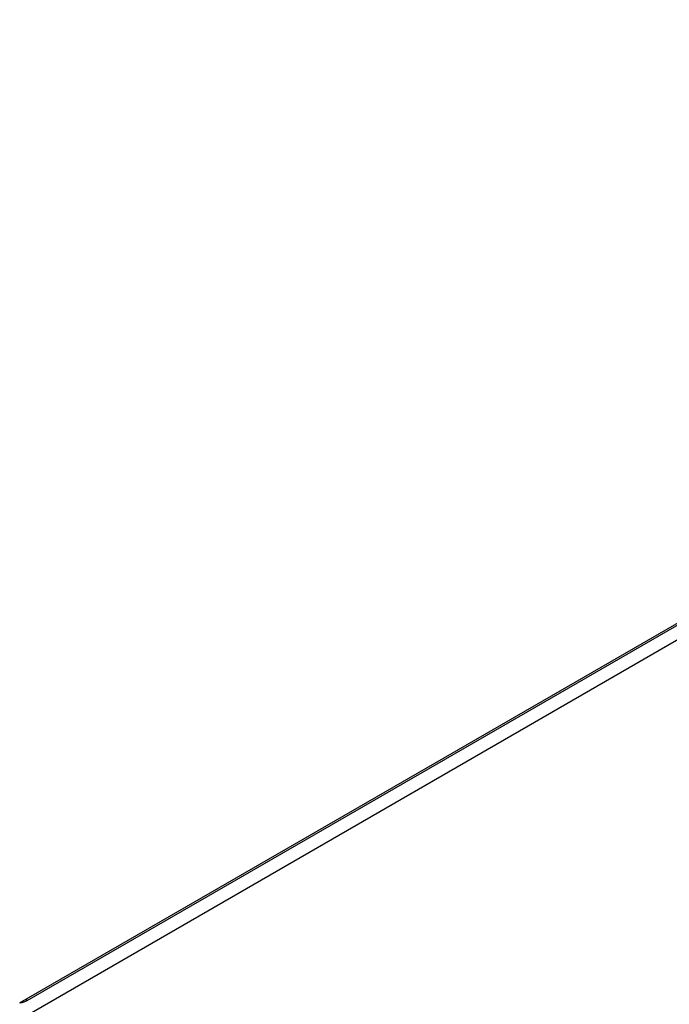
# Model space of a CAD drawing. Header units: inches. Extents: x 0 to 34, y 0 to 22.
# Tile 39 of 56: x 25.8 to 26.8, y 14.2 to 15.8. Entities that reach past the tile are written whole.
import ezdxf

# ---------------------------------------------------------------- set-up
doc = ezdxf.new("R2010")
doc.units = ezdxf.units.IN
doc.header["$LTSCALE"] = 1.87
doc.header["$MEASUREMENT"] = 0
doc.layers.get('0').update_dxf_attribs({"linetype": 'CONTINUOUS'})

msp = doc.modelspace()

# ---------------------------------------------------------------- linework, layer by layer
at = {"color": 7, "linetype": 'CONTINUOUS'}
for p, q in [((25.7936, 14.1877), (28.5411, 15.774)), ((25.805, 14.1911), (28.523, 15.7604)), ((28.523, 15.7363), (25.805, 14.167)), ((25.805, 14.1911), (25.8023, 14.1927))]:
    msp.add_line(p, q, dxfattribs=at)
for points, knots in [([(25.805, 14.1911), (25.8045, 14.1907), (25.8033, 14.1901), (25.8015, 14.1893), (25.7997, 14.1886), (25.798, 14.188), (25.7962, 14.1876), (25.7945, 14.1874), (25.7934, 14.1873), (25.7929, 14.1873)], [0, 0, 0, 0, 0.158664, 0.312027, 0.459905, 0.602496, 0.739845, 0.872189, 1, 1, 1, 1]), ([(25.7929, 14.1873), (25.793, 14.1873), (25.7932, 14.1875), (25.7935, 14.1876), (25.7936, 14.1877)], [0, 0, 0, 0, 0.496497, 1, 1, 1, 1])]:
    msp.add_open_spline(points, degree=3, knots=knots, dxfattribs=at)

doc.saveas('drawing.dxf')
